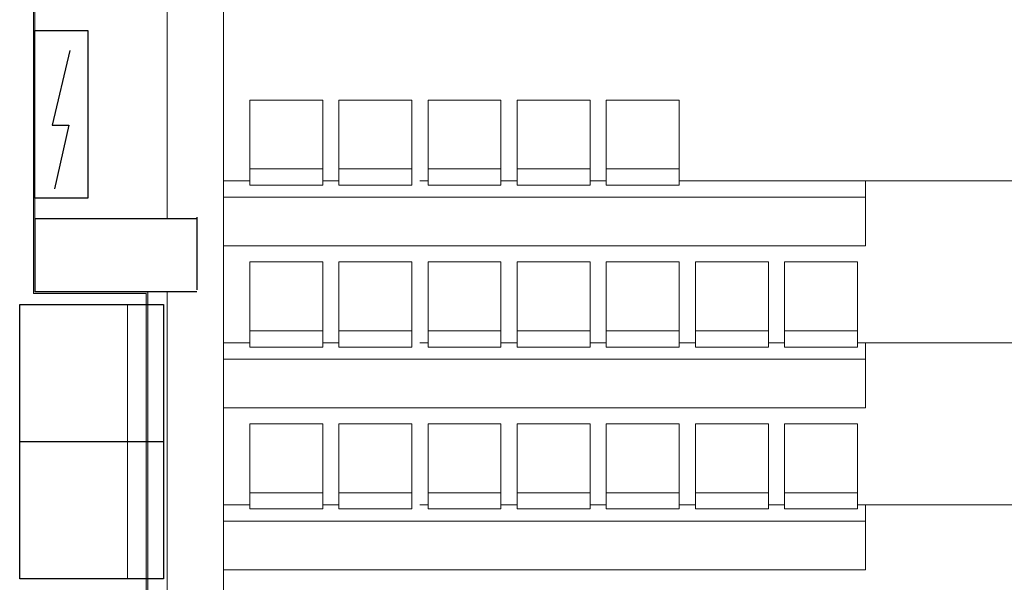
# Model space of a CAD drawing. Header units: millimetres. Extents: x 0 to 84060, y 0 to 52805.
# Tile 9 of 60: x 30938 to 37014, y 11853 to 15327. Entities that reach past the tile are written whole.
import ezdxf

# ---------------------------------------------------------------- set-up
doc = ezdxf.new("R2010")
doc.units = ezdxf.units.MM
doc.header["$LTSCALE"] = 50
doc.header["$MEASUREMENT"] = 0
doc.linetypes.add('CENTRUMLINJE', pattern=[27, 20, -3, 1, -3])
for name, color, linetype in [('20601A200D001$0$A12-HEL2', 251, 'CONTINUOUS'), ('20601A200D001$0$A12-HEL4', 251, 'CONTINUOUS'), ('20601A200D001$0$A24-HEL1', 252, 'CONTINUOUS'), ('20601A200D001$0$EL', 7, 'CONTINUOUS'), ('xref', 7, 'CENTRUMLINJE')]:
    doc.layers.add(name, color=color, linetype=linetype)
doc.layers.add('20601A200D001$0$A2-VEGG-fill', color=253, linetype='CONTINUOUS', lineweight=18)
doc.layers.add('20601A200D001$0$A24', color=251, linetype='CONTINUOUS', lineweight=18)

# ---------------------------------------------------------------- blocks, each defined once
blk = doc.blocks.new('20601A200D001')
at = {"layer": '20601A200D001$0$A2-VEGG-fill'}
for points in [[(129013.15156, 13647.21021), (129023.15156, 13647.21021), (129023.15156, 15403.20898), (129013.15156, 15403.20898)], [(129023.15156, 13637.21021), (129709.4375, 13637.21021), (129709.4375, 13647.21021), (129013.15156, 13647.21021), (129013.15156, 13637.21021)], [(129719.4375, 6983.57851), (129719.4375, 13647.21021), (129709.4375, 13647.21021), (129709.4375, 6983.57851)]]:
    blk.add_hatch(color=256, dxfattribs=at).paths.add_polyline_path(points, flags=0)
at = {"layer": '20601A200D001$0$A12-HEL2', "color": 7, "linetype": 'Continuous', "lineweight": 0, "ltscale": 1000}
for points in [[(130186.89844, 7251.83887), (130186.89844, 17400.83984)], [(130186.89844, 7301.83887), (130186.89844, 17400.83984)], [(129839.45312, 14097.20996), (129839.45312, 17336.59961)], [(129022.60938, 14097.20996), (129022.60938, 15393.20898)], [(129839.45312, 8594.23926), (129839.45312, 13647.20996)]]:
    blk.add_lwpolyline(points, dxfattribs=at)
at = {"layer": '20601A200D001$0$A12-HEL4'}
for p, q in [((130022.61167, 14097.21021), (129022.61167, 14097.21021)), ((129022.61167, 14097.21021), (129022.61167, 13647.21021)), ((130022.61167, 14107.9349), (130022.61167, 13657.9349)), ((130022.61167, 13647.21021), (129022.61167, 13647.21021))]:
    blk.add_line(p, q, dxfattribs=at)
at = {"layer": '20601A200D001$0$A24'}
for p, q in [((129013.15156, 15403.20898), (129013.15156, 13637.21021)), ((129023.15156, 13647.21021), (129023.15156, 15393.20898)), ((129013.15156, 13637.21021), (129709.4375, 13637.21021)), ((129719.4375, 13647.21021), (129023.15156, 13647.21021)), ((129709.4375, 13637.21021), (129709.4375, 6983.57851)), ((129719.4375, 6983.57851), (129719.4375, 13647.21021))]:
    blk.add_line(p, q, dxfattribs=at)
at = {"layer": '20601A200D001$0$A24-HEL1'}
for p, q in [((129237.58623, 15135.75726), (129129.25076, 14675.81773)), ((129129.25076, 14675.81773), (129232.88914, 14675.81773)), ((129232.88914, 14675.81773), (129143.34202, 14281.58384))]:
    blk.add_line(p, q, dxfattribs=at)
at = {"layer": '20601A200D001$0$A24-HEL1', "linetype": 'Continuous'}
blk.add_line((128928.78981, 12722.09603), (129817.0219, 12722.09603), dxfattribs=at)
at = {"layer": '20601A200D001$0$A24-HEL1', "linetype": 'Continuous', "lineweight": 0, "ltscale": 1000}
for points in [[(130348.35156, 14305.83887), (130348.35156, 14830.83887)], [(130798.35156, 14830.83887), (130348.35156, 14830.83887)], [(130798.35156, 14305.83887), (130798.35156, 14830.83887)], [(131348.35938, 14830.83887), (130898.35156, 14830.83887)], [(130898.35156, 14305.83887), (130898.35156, 14830.83887)], [(131348.35938, 14305.83887), (131348.35938, 14830.83887)], [(131448.35938, 14305.83887), (131448.35938, 14830.83887)], [(131898.35938, 14830.83887), (131448.35938, 14830.83887)], [(131898.35938, 14305.83887), (131898.35938, 14830.83887)], [(131998.35938, 14305.83887), (131998.35938, 14830.83887)], [(132448.35938, 14830.83887), (131998.35938, 14830.83887)], [(132448.35938, 14305.83887), (132448.35938, 14830.83887)], [(132548.35938, 14305.83887), (132548.35938, 14830.83887)], [(132998.35938, 14830.83887), (132548.35938, 14830.83887)], [(132998.35938, 14305.83887), (132998.35938, 14830.83887)], [(130798.35156, 14405.83887), (130348.35156, 14405.83887)], [(131348.35938, 14405.83887), (130898.35156, 14405.83887)], [(131898.35938, 14405.83887), (131448.35938, 14405.83887)], [(132448.35938, 14405.83887), (131998.35938, 14405.83887)], [(132998.35938, 14405.83887), (132548.35938, 14405.83887)], [(130348.35156, 14330.83887), (130186.89844, 14330.83887)], [(130798.35156, 14305.83887), (130348.35156, 14305.83887)], [(130898.35156, 14330.83887), (130798.35156, 14330.83887)], [(131348.35938, 14305.83887), (130898.35156, 14305.83887)], [(131448.35938, 14330.83887), (131398.35938, 14330.83887)], [(131898.35938, 14305.83887), (131448.35938, 14305.83887)], [(131998.35938, 14330.83887), (131898.35938, 14330.83887)], [(132448.35938, 14305.83887), (131998.35938, 14305.83887)], [(132548.35938, 14330.83887), (132448.35938, 14330.83887)], [(132998.35938, 14305.83887), (132548.35938, 14305.83887)], [(134148.35938, 14330.83887), (132998.35938, 14330.83887)], [(134148.35938, 14330.83887), (134098.35938, 14330.83887)], [(135138.35938, 14330.83887), (134148.35938, 14330.83887)], [(134148.35938, 14030.83887), (134148.35938, 14330.83887)], [(134148.35938, 14230.83887), (130186.89844, 14230.83887)], [(134148.35938, 13930.83887), (134148.35938, 14230.83887)], [(134148.35938, 13930.83887), (130186.89844, 13930.83887)], [(130348.35156, 13305.83887), (130348.35156, 13830.83887)], [(130798.35156, 13830.83887), (130348.35156, 13830.83887)], [(130798.35156, 13305.83887), (130798.35156, 13830.83887)], [(131348.35938, 13830.83887), (130898.35156, 13830.83887)], [(130898.35156, 13305.83887), (130898.35156, 13830.83887)], [(131348.35938, 13305.83887), (131348.35938, 13830.83887)], [(131448.35938, 13305.83887), (131448.35938, 13830.83887)], [(131898.35938, 13830.83887), (131448.35938, 13830.83887)], [(131898.35938, 13305.83887), (131898.35938, 13830.83887)], [(131998.35938, 13305.83887), (131998.35938, 13830.83887)], [(132448.35938, 13830.83887), (131998.35938, 13830.83887)], [(132448.35938, 13305.83887), (132448.35938, 13830.83887)], [(132548.35938, 13305.83887), (132548.35938, 13830.83887)], [(132998.35938, 13830.83887), (132548.35938, 13830.83887)], [(132998.35938, 13305.83887), (132998.35938, 13830.83887)], [(133098.35938, 13305.83887), (133098.35938, 13830.83887)], [(133548.35938, 13830.83887), (133098.35938, 13830.83887)], [(133548.35938, 13305.83887), (133548.35938, 13830.83887)], [(133648.35938, 13305.83887), (133648.35938, 13830.83887)], [(134098.35938, 13830.83887), (133648.35938, 13830.83887)], [(134098.35938, 13305.83887), (134098.35938, 13830.83887)], [(129719.4375, 9931.60254), (129719.4375, 13647.20996)], [(129594.96094, 13569.29785), (129594.96094, 11874.89355)], [(130798.35156, 13405.83887), (130348.35156, 13405.83887)], [(131348.35938, 13405.83887), (130898.35156, 13405.83887)], [(131898.35938, 13405.83887), (131448.35938, 13405.83887)], [(132448.35938, 13405.83887), (131998.35938, 13405.83887)], [(132998.35938, 13405.83887), (132548.35938, 13405.83887)], [(133548.35938, 13405.83887), (133098.35938, 13405.83887)], [(134098.35938, 13405.83887), (133648.35938, 13405.83887)], [(130348.35156, 13330.83887), (130186.89844, 13330.83887)], [(130798.35156, 13305.83887), (130348.35156, 13305.83887)], [(130898.35156, 13330.83887), (130798.35156, 13330.83887)], [(131348.35938, 13305.83887), (130898.35156, 13305.83887)], [(131448.35938, 13330.83887), (131398.35938, 13330.83887)], [(131898.35938, 13305.83887), (131448.35938, 13305.83887)], [(131998.35938, 13330.83887), (131898.35938, 13330.83887)], [(132448.35938, 13305.83887), (131998.35938, 13305.83887)], [(132548.35938, 13330.83887), (132448.35938, 13330.83887)], [(132998.35938, 13305.83887), (132548.35938, 13305.83887)], [(133098.35938, 13330.83887), (132998.35938, 13330.83887)], [(133548.35938, 13305.83887), (133098.35938, 13305.83887)], [(133648.35938, 13330.83887), (133548.35938, 13330.83887)], [(134098.35938, 13305.83887), (133648.35938, 13305.83887)], [(134148.35938, 13330.83887), (134098.35938, 13330.83887)], [(135138.35938, 13330.83887), (134148.35938, 13330.83887)], [(134148.35938, 13030.83887), (134148.35938, 13330.83887)], [(134148.35938, 13230.83887), (130186.89844, 13230.83887)], [(134148.35938, 12930.83887), (134148.35938, 13230.83887)], [(134148.35938, 12930.83887), (130186.89844, 12930.83887)], [(130348.35156, 12305.83887), (130348.35156, 12830.83887)], [(130798.35156, 12830.83887), (130348.35156, 12830.83887)], [(130798.35156, 12305.83887), (130798.35156, 12830.83887)], [(131348.35938, 12830.83887), (130898.35156, 12830.83887)], [(130898.35156, 12305.83887), (130898.35156, 12830.83887)], [(131348.35938, 12305.83887), (131348.35938, 12830.83887)], [(131448.35938, 12305.83887), (131448.35938, 12830.83887)], [(131898.35938, 12830.83887), (131448.35938, 12830.83887)], [(131898.35938, 12305.83887), (131898.35938, 12830.83887)], [(131998.35938, 12305.83887), (131998.35938, 12830.83887)], [(132448.35938, 12830.83887), (131998.35938, 12830.83887)], [(132448.35938, 12305.83887), (132448.35938, 12830.83887)], [(132548.35938, 12305.83887), (132548.35938, 12830.83887)], [(132998.35938, 12830.83887), (132548.35938, 12830.83887)], [(132998.35938, 12305.83887), (132998.35938, 12830.83887)], [(133098.35938, 12305.83887), (133098.35938, 12830.83887)], [(133548.35938, 12830.83887), (133098.35938, 12830.83887)], [(133548.35938, 12305.83887), (133548.35938, 12830.83887)], [(133648.35938, 12305.83887), (133648.35938, 12830.83887)], [(134098.35938, 12830.83887), (133648.35938, 12830.83887)], [(134098.35938, 12305.83887), (134098.35938, 12830.83887)], [(130798.35156, 12405.83887), (130348.35156, 12405.83887)], [(131348.35938, 12405.83887), (130898.35156, 12405.83887)], [(131898.35938, 12405.83887), (131448.35938, 12405.83887)], [(132448.35938, 12405.83887), (131998.35938, 12405.83887)], [(132998.35938, 12405.83887), (132548.35938, 12405.83887)], [(133548.35938, 12405.83887), (133098.35938, 12405.83887)], [(134098.35938, 12405.83887), (133648.35938, 12405.83887)], [(130348.35156, 12330.83887), (130186.89844, 12330.83887)], [(130798.35156, 12305.83887), (130348.35156, 12305.83887)], [(130898.35156, 12330.83887), (130798.35156, 12330.83887)], [(131348.35938, 12305.83887), (130898.35156, 12305.83887)], [(131448.35938, 12330.83887), (131398.35938, 12330.83887)], [(131898.35938, 12305.83887), (131448.35938, 12305.83887)], [(131998.35938, 12330.83887), (131898.35938, 12330.83887)], [(132448.35938, 12305.83887), (131998.35938, 12305.83887)], [(132548.35938, 12330.83887), (132448.35938, 12330.83887)], [(132998.35938, 12305.83887), (132548.35938, 12305.83887)], [(133098.35938, 12330.83887), (132998.35938, 12330.83887)], [(133548.35938, 12305.83887), (133098.35938, 12305.83887)], [(133648.35938, 12330.83887), (133548.35938, 12330.83887)], [(134098.35938, 12305.83887), (133648.35938, 12305.83887)], [(134148.35938, 12330.83887), (134098.35938, 12330.83887)], [(135138.35938, 12330.83887), (134148.35938, 12330.83887)], [(134148.35938, 12030.83887), (134148.35938, 12330.83887)], [(134148.35938, 12230.83887), (130186.89844, 12230.83887)], [(134148.35938, 11930.83887), (134148.35938, 12230.83887)], [(134148.35938, 11930.83887), (130186.89844, 11930.83887)]]:
    blk.add_lwpolyline(points, dxfattribs=at)
at = {"layer": '20601A200D001$0$A24-HEL1', "linetype": 'Continuous'}
blk.add_lwpolyline([(128928.78981, 13569.29814), (129817.0219, 13569.29814), (129817.0219, 11874.89392), (128928.78981, 11874.89392)], close=True, dxfattribs=at)
at = {"layer": '20601A200D001$0$EL'}
blk.add_lwpolyline([(129022.61167, 15260.58282), (129350.08833, 15260.58282), (129350.08833, 14225.03766), (129022.61167, 14225.03766)], close=True, dxfattribs=at)

msp = doc.modelspace()

# ---------------------------------------------------------------- block references
at = {"layer": 'xref'}
msp.add_blockref('20601A200D001', (-97990.7, 0), dxfattribs=at)

doc.saveas('drawing.dxf')
